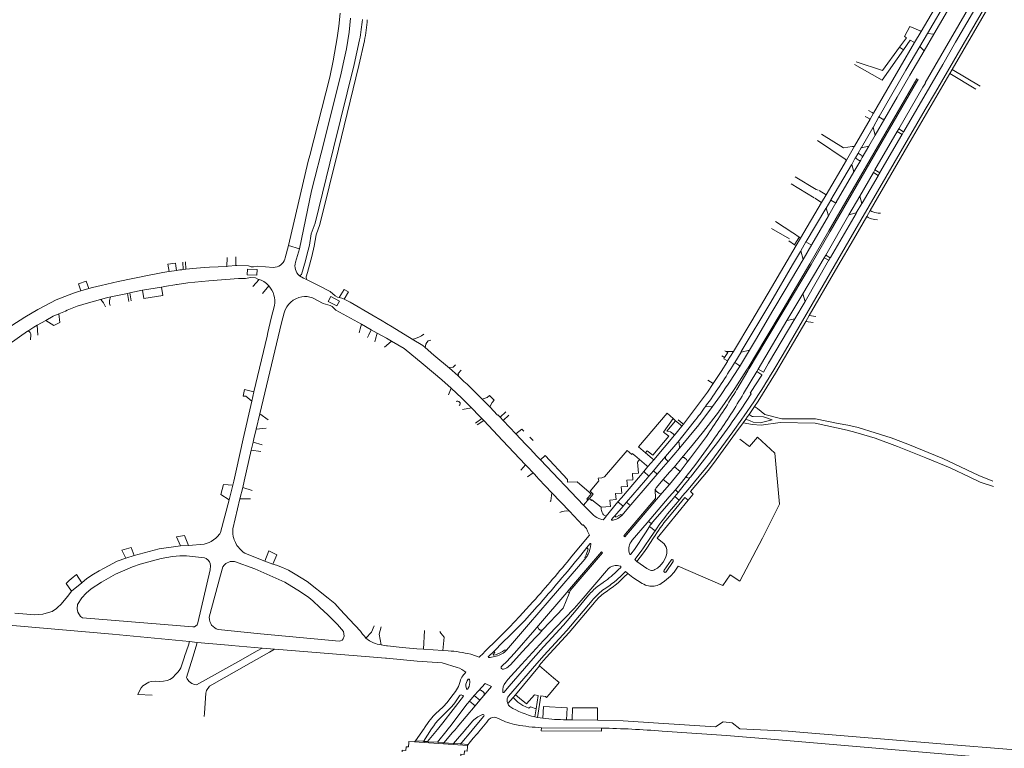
# Model space of a CAD drawing. Extents: x 145000 to 155000, y 457500 to 470000.
# Tile 95 of 196: x 148848 to 149251, y 461873 to 462171. Entities that reach past the tile are written whole.
import ezdxf

# ---------------------------------------------------------------- set-up
doc = ezdxf.new("R2010")
doc.units = 0
doc.header["$LTSCALE"] = 0.2
doc.header["$MEASUREMENT"] = 0
doc.layers.add('kant verharding', color=252, linetype='Continuous', lineweight=0)

msp = doc.modelspace()

# ---------------------------------------------------------------- linework, layer by layer
at = {"layer": 'kant verharding', "lineweight": 0}
for p, q in [((149217.18, 462166.7), (149214.44, 462162.11)), ((149216.61, 462160.51), (149219.7, 462165.86)), ((149216.79, 462166.87), (149217.18, 462166.7)), ((149218.35, 462158.74), (149222.31, 462165.5)), ((149219.7, 462165.86), (149222.31, 462165.5)), ((149214.44, 462162.11), (149208.58, 462151.98)), ((149214.11, 462162.3), (149214.44, 462162.11)), ((149201.2, 462146.68), (149209.97, 462159.17)), ((149208.37, 462160.2), (149209.97, 462159.17)), ((149216.61, 462160.51), (149210.97, 462150.82)), ((149218.35, 462158.74), (149216.61, 462160.51)), ((149189.88, 462153.17), (149201.2, 462146.68)), ((149211.77, 462119.95), (149228.88, 462149.39)), ((149229.83, 462151.03), (149228.88, 462149.39)), ((149228.88, 462149.39), (149239.61, 462143.04)), ((149229.83, 462151.03), (149241.32, 462144.25)), ((149197.18, 462133.44), (149195.67, 462134.25)), ((149197.65, 462133.19), (149196.25, 462130.74)), ((149197.24, 462133.41), (149197.18, 462133.44)), ((149197.65, 462133.19), (149197.24, 462133.41)), ((149196.25, 462130.74), (149189.91, 462119.65)), ((149194.3, 462131.84), (149195.83, 462130.98)), ((149195.83, 462130.98), (149195.95, 462130.91)), ((149195.95, 462130.91), (149196.25, 462130.74)), ((149197.48, 462127.33), (149199.86, 462131.66)), ((149202.31, 462131.09), (149198.33, 462124.18)), ((149201.28, 462130.83), (149199.86, 462131.66)), ((149198.33, 462124.18), (149197.48, 462127.33)), ((149207.36, 462125.71), (149198.25, 462109.98)), ((149207.97, 462126.76), (149207.36, 462125.71)), ((149207.36, 462125.71), (149209.39, 462124.48)), ((149210, 462125.51), (149207.97, 462126.76)), ((149209.39, 462124.48), (149210, 462125.51)), ((149186.04, 462114.34), (149174.73, 462122.01)), ((149198.33, 462124.18), (149195.72, 462119.73)), ((149189.91, 462119.65), (149186.63, 462113.94)), ((149189.46, 462119.59), (149188.96, 462119.51)), ((149189.91, 462119.65), (149189.46, 462119.59)), ((149191.36, 462116.78), (149192.63, 462118.97)), ((149192.63, 462118.97), (149195.72, 462119.73)), ((149195.72, 462119.73), (149193.06, 462115.05)), ((149196.33, 462093.38), (149211.77, 462119.95)), ((149178.27, 462099.79), (149186.63, 462113.94)), ((149186.33, 462114.15), (149186.04, 462114.34)), ((149186.63, 462113.94), (149186.33, 462114.15)), ((149188.76, 462112.27), (149190.23, 462114.88)), ((149192.45, 462114.02), (149189.63, 462109.17)), ((149190.23, 462114.88), (149191.78, 462113.89)), ((149191.36, 462116.78), (149192.68, 462116.01)), ((149193.06, 462115.05), (149192.45, 462114.02)), ((149189.63, 462109.17), (149182.46, 462096.73)), ((149188.76, 462112.27), (149189.63, 462109.17)), ((149198.25, 462109.98), (149197.64, 462108.92)), ((149200.26, 462108.77), (149198.25, 462109.98)), ((149197.64, 462108.92), (149192.06, 462099.29)), ((149197.64, 462108.92), (149199.64, 462107.74)), ((149199.64, 462107.74), (149200.26, 462108.77)), ((149175.41, 462101.59), (149178.27, 462099.79)), ((149176.42, 462096.66), (149173.61, 462098.39)), ((149176.42, 462096.66), (149178.27, 462099.79)), ((149178.26, 462094.37), (149180.16, 462097.67)), ((149181.87, 462096.61), (149180.16, 462097.67)), ((149192.06, 462099.29), (149187.62, 462091.59)), ((149192.87, 462096.23), (149192.06, 462099.29)), ((149167.77, 462082), (149176.42, 462096.66)), ((149178.26, 462094.37), (149179.23, 462091.21)), ((149182.46, 462096.73), (149179.23, 462091.21)), ((149190.64, 462092.36), (149192.87, 462096.23)), ((149196.33, 462093.38), (149194.89, 462090.9)), ((149157.61, 462088.87), (149164.7, 462084.23)), ((149179.23, 462091.21), (149172.45, 462079.49)), ((149187.62, 462091.59), (149178.11, 462075.12)), ((149187.62, 462091.59), (149190.64, 462092.36)), ((149163.23, 462081.8), (149155.92, 462086.01)), ((149165.37, 462079.3), (149162.97, 462080.91)), ((149164.7, 462084.23), (149164.93, 462084.07)), ((149164.93, 462084.07), (149167.23, 462082.42)), ((149167.23, 462082.42), (149165.37, 462079.3)), ((149167.77, 462082), (149165.98, 462079)), ((149167.77, 462082), (149167.23, 462082.42)), ((148956.99, 462074.04), (148958.25, 462079.09)), ((148958.25, 462079.09), (148962.76, 462077.64)), ((148962.76, 462077.64), (148961.15, 462072.22)), ((149165.37, 462079.3), (149165.98, 462079)), ((149167.87, 462076.82), (149170.03, 462080.55)), ((149168.84, 462073.27), (149167.87, 462076.82)), ((149172.45, 462079.49), (149168.84, 462073.27)), ((149171.89, 462079.4), (149170.03, 462080.55)), ((148933.11, 462070.52), (148933.21, 462074.16)), ((148936.75, 462074.39), (148936.78, 462070.83)), ((148956.83, 462073.44), (148956.99, 462074.04)), ((149177.5, 462074.07), (149168.82, 462059.31)), ((149178.11, 462075.12), (149177.5, 462074.07)), ((149177.5, 462074.07), (149179.39, 462073)), ((149180, 462074.04), (149178.11, 462075.12)), ((149179.39, 462073), (149180, 462074.04)), ((148912, 462071.77), (148908.93, 462071.38)), ((148908.93, 462071.38), (148909.44, 462068.43)), ((148912.43, 462068.84), (148909.44, 462068.43)), ((148912.16, 462070.71), (148912, 462071.77)), ((148912.43, 462068.84), (148912.16, 462070.71)), ((148912.43, 462068.84), (148913.76, 462069.03)), ((148915.16, 462069.2), (148915.01, 462072.21)), ((148915.16, 462069.2), (148916.25, 462069.32)), ((148916.12, 462072.38), (148916.25, 462069.32)), ((148936.78, 462070.83), (148937.17, 462070.87)), ((148904.8, 462067.54), (148906.87, 462067.94)), ((148906.87, 462067.94), (148908.44, 462068.24)), ((148908.44, 462068.24), (148909.44, 462068.43)), ((148943.66, 462062.32), (148946.22, 462065.13)), ((148947.08, 462064.89), (148946.22, 462065.13)), ((148948.2, 462064.29), (148947.08, 462064.89)), ((148875.54, 462064.43), (148872.31, 462063.35)), ((148872.31, 462063.35), (148873.35, 462060.57)), ((148876.63, 462061.43), (148873.35, 462060.57)), ((148876.63, 462061.43), (148875.54, 462064.43)), ((148876.63, 462061.43), (148878.11, 462061.8)), ((148897.23, 462060.45), (148898.58, 462060.73)), ((148906.33, 462062.04), (148898.58, 462060.73)), ((148898.58, 462060.73), (148899.09, 462057.32)), ((148908.34, 462062.4), (148906.33, 462062.04)), ((148906.84, 462058.59), (148906.33, 462062.04)), ((148911.79, 462063.02), (148908.34, 462062.4)), ((148950.3, 462062.49), (148947.68, 462059.43)), ((148979.01, 462057.81), (148981.06, 462061.1)), ((148981.06, 462061.1), (148982.81, 462060.09)), ((148872.39, 462060.24), (148873.35, 462060.57)), ((148892.39, 462059.46), (148893.35, 462059.65)), ((148892.96, 462056.16), (148892.39, 462059.46)), ((148893.35, 462059.65), (148897.23, 462060.45)), ((148893.35, 462059.65), (148893.93, 462056.35)), ((148899.09, 462057.32), (148906.84, 462058.59)), ((148982.81, 462060.09), (148981.1, 462057.06)), ((148981.1, 462057.06), (148983.46, 462055.89)), ((149168.82, 462059.31), (149162.27, 462048.3)), ((149169.69, 462056.2), (149168.82, 462059.31)), ((148951.25, 462049.38), (148952.53, 462054.5)), ((148983.46, 462055.89), (148992.36, 462050.68)), ((149165.52, 462049.04), (149169.69, 462056.2)), ((148864.69, 462047.55), (148864.33, 462051.08)), ((148949.86, 462043.5), (148951.25, 462049.38)), ((148956.55, 462051.53), (148955.48, 462047.34)), ((148980.72, 462050.97), (148988.12, 462046.83)), ((148992.36, 462050.68), (148996.58, 462048.2)), ((149162.27, 462048.3), (149165.52, 462049.04)), ((149169.93, 462047.91), (149171.39, 462050.4)), ((149174.09, 462050.01), (149171.39, 462050.4)), ((148855.49, 462046.45), (148858.97, 462048.43)), ((148855.49, 462046.45), (148855.76, 462042.4)), ((148858.97, 462048.43), (148862.23, 462046.34)), ((148862.23, 462046.34), (148864.69, 462047.55)), ((148946.57, 462010.21), (148955.48, 462047.34)), ((148987.15, 462043.38), (148987.58, 462044.9)), ((148987.58, 462044.9), (148988.12, 462046.83)), ((148988.12, 462046.83), (148992.16, 462044.56)), ((148992.16, 462044.56), (148991.18, 462042.48)), ((148992.16, 462044.56), (148994.6, 462043.19)), ((149162.27, 462048.3), (149150.52, 462028.51)), ((149172.92, 462047.49), (149169.93, 462047.91)), ((148852.77, 462040.39), (148852.91, 462042.43)), ((148944.11, 462019.14), (148949.49, 462041.91)), ((148949.49, 462041.91), (148949.86, 462043.5)), ((148991.18, 462042.48), (148990.67, 462041.37)), ((148993.68, 462039.65), (148993.95, 462040.66)), ((148993.95, 462040.66), (148994.6, 462043.19)), ((149012.73, 462042.13), (149013.63, 462042.78)), ((149014.2, 462037.25), (149017.75, 462034.15)), ((149015.44, 462039.99), (149016.47, 462040.28)), ((149024.1, 462028.85), (149017.75, 462034.15)), ((149136.75, 462033.21), (149135.6, 462033.84)), ((149136.8, 462035.97), (149137.41, 462035.66)), ((149137.41, 462035.66), (149140.42, 462035.66)), ((149140.42, 462035.66), (149137.98, 462031.82)), ((149140.89, 462031.13), (149143.46, 462035.46)), ((149146.97, 462036.28), (149142.82, 462029.44)), ((149143.46, 462035.46), (149146.97, 462036.28)), ((149024.1, 462028.85), (149027.55, 462025.79)), ((149142.82, 462029.44), (149140.27, 462025.5)), ((149140.89, 462031.13), (149142.6, 462030.08)), ((149146.35, 462028.98), (149145.75, 462028.02)), ((149146.24, 462027.7), (149146.85, 462028.73)), ((149150.52, 462028.51), (149149.89, 462027.45)), ((149152.6, 462027.21), (149150.52, 462028.51)), ((149145.75, 462028.02), (149140.91, 462020.54)), ((149149.89, 462027.45), (149144.52, 462018.49)), ((149149.89, 462027.45), (149152.01, 462026.17)), ((149024.88, 462020.67), (149023.75, 462017.91)), ((149132.05, 462022.56), (149129.93, 462023.88)), ((149140.91, 462020.54), (149140.4, 462019.77)), ((148940.24, 462020.06), (148939.78, 462017.36)), ((148944.11, 462019.14), (148940.24, 462020.06)), ((148943.25, 462015.39), (148944.11, 462019.14)), ((149040.59, 462017.69), (149042.46, 462015.74)), ((149141.19, 462019.22), (149141.67, 462020.02)), ((149033.2, 462012.66), (149029.43, 462011.98)), ((149129.08, 462013.38), (149129.01, 462013.23)), ((149146.73, 462009.92), (149148.94, 462013.2)), ((148945.03, 462003.84), (148946.57, 462010.21)), ((148946.57, 462010.21), (148949.91, 462007.76)), ((149044.9, 462008.82), (149047.17, 462010.97)), ((149046.18, 462007.46), (149044.9, 462008.82)), ((149048.45, 462009.67), (149046.18, 462007.46)), ((149134.19, 462010.84), (149128.17, 462002.92)), ((149134.67, 462011.5), (149134.19, 462010.84)), ((149135.36, 462009.98), (149135.82, 462010.68)), ((148949.09, 462004.24), (148945.03, 462003.84)), ((149037.43, 462008.21), (149034.81, 462006.37)), ((149035.53, 462005.62), (149038.16, 462007.44)), ((149038.16, 462007.44), (149037.43, 462008.21)), ((149051.34, 462001.99), (149046.18, 462007.46)), ((149115.7, 462008.23), (149116.68, 462007.34)), ((149119.26, 462005.16), (149116.3, 462001.44)), ((149116.68, 462007.34), (149117.21, 462006.89)), ((149117.21, 462006.89), (149118.7, 462005.63)), ((149117.62, 461998.5), (149124.26, 462006.97)), ((149119.33, 462006.38), (149117.77, 462007.69)), ((149118.7, 462005.63), (149119.26, 462005.16)), ((149119.26, 462005.16), (149119.86, 462005.93)), ((149119.86, 462005.93), (149119.33, 462006.38)), ((149144.32, 462006.54), (149145.41, 462008.03)), ((149144.32, 462006.54), (149146.7, 462006.07)), ((149147.24, 462007.27), (149145.41, 462008.03)), ((149051.34, 462001.99), (149053.78, 462003.89)), ((149055.32, 461997.77), (149051.34, 462001.99)), ((149053.78, 462003.89), (149054.6, 462003.08)), ((149058.43, 461999.2), (149057.01, 462000.58)), ((149107.75, 461991.35), (149116.3, 462001.44)), ((149115.63, 462001.98), (149116.3, 462001.44)), ((149123.26, 461992.67), (149129.29, 462000.94)), ((149128.17, 462002.92), (149127.61, 462002.22)), ((149129.29, 462000.94), (149129.83, 462001.74)), ((148943.04, 461995.28), (148943.78, 461998.56)), ((148943.78, 461998.56), (148947.53, 461997.42)), ((149057.11, 461995.87), (149055.32, 461997.77)), ((149112.61, 461992.73), (149117.62, 461998.5)), ((149118.09, 461998.36), (149118.27, 461996.12)), ((148946.93, 461994.72), (148943.04, 461995.28)), ((149059.94, 461992.86), (149057.11, 461995.87)), ((149061.44, 461991.28), (149059.94, 461992.86)), ((149061.44, 461991.28), (149063.35, 461993.08)), ((149107.13, 461991.87), (149104.39, 461994.16)), ((149110.15, 461989.78), (149112.61, 461992.73)), ((149118.27, 461996.12), (149113.67, 461990.7)), ((149120.71, 461993.88), (149119.1, 461992)), ((149121.17, 461994.42), (149120.71, 461993.88)), ((149122.82, 461992.11), (149123.26, 461992.67)), ((149055.27, 461989.3), (149053.34, 461987.04)), ((149056.04, 461988.49), (149055.27, 461989.3)), ((149058.34, 461986.05), (149056.04, 461988.49)), ((149061.44, 461991.28), (149079.01, 461972.82)), ((149101.97, 461991.44), (149104.75, 461989.05)), ((149103.65, 461986.56), (149105.33, 461988.55)), ((149104.75, 461989.05), (149105.33, 461988.55)), ((149107.75, 461991.35), (149105.33, 461988.55)), ((149107.75, 461991.35), (149107.13, 461991.87)), ((149107.6, 461986.81), (149110.15, 461989.78)), ((149109.15, 461985.46), (149111.7, 461988.42)), ((149111.7, 461988.42), (149113.67, 461990.7)), ((149113.67, 461990.7), (149112.79, 461991.46)), ((149116.23, 461988.54), (149114.24, 461986.27)), ((149116.23, 461988.54), (149119.1, 461992)), ((149118.5, 461986.59), (149116.23, 461988.54)), ((149121.42, 461990.33), (149118.5, 461986.59)), ((149120.5, 461992.05), (149121.14, 461991.5)), ((149124.93, 461989.55), (149120.96, 461984.46)), ((149121.42, 461990.33), (149122.82, 461992.11)), ((149056.09, 461984.4), (149058.34, 461986.05)), ((149105.79, 461984.7), (149103.65, 461986.56)), ((149107.6, 461986.81), (149105.79, 461984.7)), ((149109.15, 461985.46), (149107.6, 461986.81)), ((149114.24, 461986.27), (149111.66, 461983.32)), ((149116.59, 461984.23), (149114.15, 461981.2)), ((149118.5, 461986.59), (149116.59, 461984.23)), ((149119.07, 461982.09), (149120.96, 461984.46)), ((148930.59, 461977.16), (148931.67, 461981.3)), ((148931.67, 461981.3), (148935.5, 461980.92)), ((148935.5, 461980.92), (148934, 461974.93)), ((148935.5, 461980.92), (148935.91, 461982.64)), ((149114.15, 461981.2), (149111.2, 461977.8)), ((149111.66, 461983.32), (149114.15, 461981.2)), ((149116.61, 461979.06), (149119.07, 461982.09)), ((149117.8, 461977.99), (149120.26, 461981.15)), ((148934, 461974.93), (148930.59, 461977.16)), ((148938.42, 461975.32), (148939.55, 461980.04)), ((148939.55, 461980.04), (148943.43, 461978.83)), ((149073.21, 461970.3), (149066.09, 461977.83)), ((149109.86, 461977.71), (149108.8, 461978.54)), ((149117.8, 461977.99), (149116.41, 461976.37)), ((149118.16, 461974.87), (149116.41, 461976.37)), ((149117.8, 461977.99), (149116.61, 461979.06)), ((149123.92, 461977.27), (149121.83, 461974.81)), ((148930.45, 461961.63), (148934, 461974.93)), ((148935.52, 461963.12), (148938.42, 461975.32)), ((148941.29, 461975.4), (148938.42, 461975.32)), ((148942.68, 461975.44), (148941.29, 461975.4)), ((149079.01, 461972.82), (149082.49, 461969.2)), ((149082.21, 461975.07), (149082.42, 461974.89)), ((149088.26, 461968.34), (149093.11, 461974.09)), ((149095.21, 461972.35), (149091.78, 461968.38)), ((149093.11, 461974.09), (149095.21, 461972.35)), ((149096.6, 461973.95), (149095.21, 461972.35)), ((149097.77, 461972.88), (149096.6, 461973.95)), ((149109.11, 461959.34), (149121.83, 461974.81)), ((149069.29, 461969.82), (149069.92, 461970.07)), ((149106.77, 461965.2), (149105.93, 461965.9)), ((149108.27, 461962.32), (149105.95, 461964.06)), ((148912.51, 461959.84), (148915.77, 461960.32)), ((148915.77, 461960.32), (148917.41, 461956.3)), ((148914.09, 461956.15), (148912.51, 461959.84)), ((148917.41, 461956.3), (148914.09, 461956.15)), ((149080.3, 461955.45), (149081.55, 461957)), ((148893.85, 461955.43), (148890.1, 461954.35)), ((148890.1, 461954.35), (148891.72, 461951.12)), ((148895.2, 461952.14), (148891.72, 461951.12)), ((148895.2, 461952.14), (148893.85, 461955.43)), ((148950.23, 461954.03), (148948.57, 461949.85)), ((148953.57, 461952.51), (148950.23, 461954.03)), ((148951.81, 461948.6), (148953.57, 461952.51)), ((149080.3, 461955.45), (149077.92, 461952.33)), ((149080.51, 461951.97), (149079.87, 461951.04)), ((148948.57, 461949.85), (148945.44, 461951.1)), ((148948.57, 461949.85), (148951.81, 461948.6)), ((149100.41, 461950.11), (149099.98, 461950.59)), ((149100.77, 461949.71), (149100.41, 461950.11)), ((149110.18, 461947.8), (149110.57, 461948.18)), ((148873.69, 461941.03), (148871.57, 461944.37)), ((149093.21, 461946.27), (149094.25, 461947.33)), ((149096.15, 461945.7), (149094.66, 461944.18)), ((149095.57, 461943.32), (149097.08, 461944.87)), ((149097.08, 461944.87), (149096.15, 461945.7)), ((149099.24, 461943.21), (149097.08, 461944.87)), ((148867.36, 461940.77), (148869.54, 461937.58)), ((148873.69, 461941.03), (148869.54, 461937.58)), ((149084.69, 461939.44), (149087.08, 461941.16)), ((149087.08, 461941.16), (149087.18, 461941.23)), ((149106.12, 461939.63), (149104.41, 461940.1)), ((148846.34, 461928.55), (148854.47, 461927.89)), ((148979.48, 461930.05), (148983.26, 461925.96)), ((148919.17, 461922.93), (148873.93, 461926.62)), ((149013.92, 461921.44), (149013.48, 461913.86)), ((149020.17, 461921.12), (149020.68, 461920.44)), ((149060.64, 461922.17), (149061, 461921.85)), ((148917.8, 461916.97), (148917.32, 461915.54)), ((148917.8, 461916.97), (148920.97, 461916.64)), ((148920.5, 461915.13), (148920.97, 461916.64)), ((148925.74, 461916.22), (148920.97, 461916.64)), ((148933.72, 461915.52), (148925.74, 461916.22)), ((148978.96, 461917.16), (148979.58, 461917.26)), ((148989.35, 461919.17), (148989.99, 461918.41)), ((148917.32, 461915.54), (148915.77, 461910.9)), ((148919.08, 461910.51), (148920.5, 461915.13)), ((148934.95, 461915.41), (148933.72, 461915.52)), ((148947.56, 461914.29), (148934.95, 461915.41)), ((148945.41, 461913.1), (148937.56, 461908.71)), ((148950.48, 461912.61), (148943.01, 461908.35)), ((148947.56, 461914.29), (148945.41, 461913.1)), ((148947.56, 461914.29), (148952.58, 461913.81)), ((148952.58, 461913.81), (148950.48, 461912.61)), ((149021.49, 461913.28), (149013.48, 461913.86)), ((149023.67, 461913.13), (149021.49, 461913.28)), ((149036.33, 461910.56), (149032.86, 461911.75)), ((148915.77, 461910.9), (148915.71, 461910.73)), ((149046.3, 461905.63), (149047.07, 461905.89)), ((149061.03, 461906.97), (149051.18, 461895.22)), ((149028.4, 461900.27), (149028.16, 461899.35)), ((149028.49, 461900.61), (149028.4, 461900.27)), ((149026.59, 461896.47), (149024.77, 461894.06)), ((149030.81, 461898.78), (149031.17, 461897.57)), ((149031.72, 461897.58), (149031.87, 461897.84)), ((149034.31, 461894.88), (149035.98, 461896.77)), ((149036.03, 461896.83), (149035.98, 461896.77)), ((149037.26, 461896.93), (149038.07, 461896.31)), ((149032.36, 461892.58), (149034.31, 461894.88)), ((149032.36, 461892.58), (149034.61, 461890.71)), ((149034.31, 461894.88), (149036.58, 461893.01)), ((149036.58, 461893.01), (149034.61, 461890.71)), ((149038.18, 461894.91), (149036.58, 461893.01)), ((149050.23, 461894.1), (149047.98, 461891.58)), ((149050.23, 461894.1), (149051.18, 461895.22)), ((148923.92, 461887.68), (148923.82, 461886.34)), ((149021.39, 461890.08), (149018.64, 461887.57)), ((149027.34, 461881.86), (149034.61, 461890.71)), ((149059.11, 461886.14), (149059.59, 461889.39)), ((149037.73, 461887.14), (149035.73, 461886.15)), ((149044.55, 461885.39), (149043.6, 461885.78)), ((149060.21, 461885.91), (149059.11, 461886.14)), ((149062.41, 461885.57), (149060.21, 461885.91)), ((149071.99, 461884.98), (149074.41, 461884.98)), ((149074.41, 461884.98), (149084.67, 461884.78)), ((149013.84, 461881.41), (149010.22, 461876.36)), ((149013.48, 461876.12), (149016.86, 461881.2)), ((149013.99, 461881.62), (149013.84, 461881.41)), ((149019.31, 461881.03), (149015.23, 461876)), ((149016.86, 461881.2), (149017.73, 461882.52)), ((149019.26, 461875.72), (149023.25, 461880.75)), ((149020.37, 461882.34), (149019.31, 461881.03)), ((149031.23, 461881.59), (149030.12, 461880.27)), ((149032.92, 461880.08), (149034.03, 461881.4)), ((149061.76, 461881.7), (149086.33, 461881.53)), ((149010.22, 461876.36), (149009.86, 461875.89)), ((149031.47, 461874.39), (149009.86, 461875.89)), ((149021.72, 461875.54), (149021.9, 461875.53)), ((149031.83, 461874.84), (149028.7, 461875.06)), ((149031.83, 461874.84), (149031.47, 461874.39))]:
    msp.add_line(p, q, dxfattribs=at)
at = {"layer": 'kant verharding', "lineweight": 0, "flags": 128}
for points in [[(149397.98, 462441.45), (149390.6, 462429.22), (149380.31, 462412.09), (149370.09, 462394.82), (149359.9, 462377.56), (149349.78, 462360.33), (149336.33, 462337.13), (149308.56, 462289.35), (149293.35, 462263.08), (149280.19, 462240.41), (149266.89, 462217.43), (149223.06, 462141.87), (149218.88, 462134.7)], [(149229.83, 462151.03), (149255.11, 462194.59), (149281.24, 462239.67), (149304.59, 462279.92)], [(149219.7, 462165.86), (149228.08, 462180.16), (149236.52, 462195.01)], [(149207.97, 462126.76), (149217.85, 462143.81), (149218.89, 462145.56), (149218.83, 462145.59), (149229.17, 462163.47), (149244.31, 462189.65), (149244.75, 462190.41)], [(149222.31, 462165.5), (149230.22, 462179.04), (149238.27, 462192.99)], [(149210, 462125.51), (149210.07, 462125.65), (149225.99, 462153.11), (149231.29, 462162.21), (149246.5, 462188.49), (149246.89, 462189.16)], [(149217.18, 462166.7), (149225.31, 462180.7), (149228.58, 462186.35)], [(148979.43, 462174.21), (148978.93, 462168.81), (148978.24, 462164.02), (148976.59, 462154.67), (148975.24, 462147.98), (148966.98, 462115.94)], [(148962.76, 462077.64), (148967.65, 462101.41), (148973.07, 462122.19), (148979.82, 462149.56), (148980.94, 462154.6), (148981.97, 462159.53), (148983.17, 462166.42), (148983.72, 462172.14)], [(149208.37, 462160.2), (149211.21, 462164.06), (149210.39, 462164.55), (149212.5, 462168.75), (149216.79, 462166.87)], [(148962.73, 462066.65), (148963.63, 462067.14), (148965.22, 462072.74), (148965.84, 462075.04), (148966.84, 462079.17), (148967.59, 462083.87), (148969.17, 462088.26), (148976.74, 462118.9), (148985.1, 462153.17), (148987.39, 462163.28)], [(148989.35, 462162.86), (148987.05, 462152.72), (148978.68, 462118.42), (148971.09, 462087.68), (148969.54, 462083.37), (148968.8, 462078.78), (148967.78, 462074.56), (148966.51, 462069.57)], [(149209.97, 462159.17), (149212.71, 462163.09), (149214.11, 462162.3)], [(149208.37, 462160.2), (149201.32, 462150.62), (149190.53, 462154.18)], [(149202.31, 462131.09), (149207.3, 462139.77), (149212.5, 462148.79), (149218.35, 462158.74)], [(149208.58, 462151.98), (149197.68, 462133.25), (149197.65, 462133.19)], [(149210.97, 462150.82), (149199.93, 462131.79), (149199.86, 462131.66)], [(149146.85, 462028.73), (149153.64, 462040.15), (149161.17, 462052.78), (149172.15, 462071.34), (149179.93, 462084.77), (149199.75, 462119.09), (149215.25, 462145.86), (149215.95, 462147.05), (149215.45, 462147.32), (149199.27, 462119.37), (149179.45, 462085.05), (149171.66, 462071.62), (149160.68, 462053.06), (149153.16, 462040.43), (149146.35, 462028.98)], [(149218.88, 462134.7), (149206.16, 462112.83), (149189.12, 462083.51), (149171.1, 462052.47)], [(149197.48, 462127.33), (149197.37, 462127.15), (149192.77, 462119.15), (149192.63, 462118.97)], [(149188.96, 462119.51), (149185.46, 462118.98), (149176.35, 462124.6)], [(149209.39, 462124.48), (149209.31, 462124.35), (149200.33, 462108.9), (149200.26, 462108.77)], [(148966.98, 462115.94), (148966.38, 462113.62), (148958.25, 462079.09)], [(149190.23, 462114.88), (149190.31, 462115), (149191.29, 462116.64), (149191.36, 462116.78)], [(149180.16, 462097.67), (149180.24, 462097.8), (149188.64, 462112.12), (149188.76, 462112.27)], [(149175.08, 462101.77), (149174.2, 462101.99), (149165.65, 462107.12)], [(149199.64, 462107.74), (149199.57, 462107.61), (149192.99, 462096.38), (149192.87, 462096.23)], [(149163.94, 462104.29), (149173.35, 462098.55)], [(149170.03, 462080.55), (149170.08, 462080.69), (149178.15, 462094.2), (149178.26, 462094.37)], [(149196.33, 462093.38), (149196.94, 462093.03), (149198.21, 462092.53), (149199.55, 462092.29), (149200.56, 462092.32)], [(149171.39, 462050.4), (149182.13, 462068.96), (149190.4, 462083.16), (149194.89, 462090.9)], [(149180, 462074.04), (149180.09, 462074.16), (149190.54, 462092.18), (149190.64, 462092.36)], [(149199.37, 462089.5), (149198.1, 462089.68), (149196.33, 462090.14), (149195.49, 462090.55), (149194.89, 462090.9)], [(149140.42, 462035.66), (149147.88, 462048.25), (149155.9, 462061.93), (149165.98, 462079)], [(149167.87, 462076.82), (149167.76, 462076.64), (149164.55, 462071.15), (149155.62, 462055.88), (149143.57, 462035.64), (149143.46, 462035.46)], [(149146.97, 462036.28), (149149.35, 462040.31), (149156.47, 462052.39), (149161.57, 462060.94), (149168.84, 462073.27)], [(149169.69, 462056.2), (149179.31, 462072.87), (149179.39, 462073)], [(148913.76, 462069.03), (148914.67, 462069.15), (148915.16, 462069.2)], [(148916.25, 462069.32), (148920.62, 462069.78), (148923.95, 462070.09), (148926.02, 462070.23), (148933.11, 462070.52)], [(148933.11, 462070.52), (148933.55, 462070.54), (148936.78, 462070.83)], [(148937.17, 462070.87), (148941.91, 462070.76), (148942.95, 462070.38), (148944, 462070.34), (148945.8, 462070.55), (148952.04, 462070.06)], [(148941.37, 462067.12), (148941.45, 462069.37), (148945.45, 462069.22), (148945.36, 462066.97), (148941.37, 462067.12)], [(148966.51, 462069.57), (148966.12, 462068.06), (148965.53, 462066.23), (148965.61, 462065.12)], [(148878.11, 462061.8), (148881.63, 462062.68), (148888.54, 462064.32), (148901.26, 462066.86), (148904.8, 462067.54)], [(148937.87, 462065.55), (148925.67, 462064.6), (148917.07, 462063.74), (148912.67, 462063.16)], [(148946.22, 462065.13), (148945.71, 462065.28), (148944.72, 462065.82), (148942.72, 462065.98), (148940.66, 462065.57), (148937.87, 462065.55)], [(148962.73, 462066.65), (148964.37, 462065.62), (148965.61, 462065.12)], [(148965.61, 462065.12), (148970.79, 462062.61), (148975.28, 462060.22), (148977.36, 462058.43), (148978.27, 462057.97), (148979.01, 462057.81)], [(148912.67, 462063.16), (148912.46, 462063.14), (148911.79, 462063.02)], [(148845.11, 462046.27), (148850.37, 462049.72), (148855.69, 462052.82), (148858.57, 462054.41), (148863.26, 462056.79), (148870.34, 462059.55), (148872.39, 462060.24)], [(148867.75, 462052.55), (148871.84, 462054.17), (148876.38, 462055.58), (148881.42, 462056.97)], [(148881.42, 462056.97), (148883.79, 462057.62), (148885.53, 462058.02)], [(148885.53, 462058.02), (148886.31, 462058.21), (148892.39, 462059.46)], [(148980.72, 462050.97), (148977.72, 462052.61), (148976.13, 462054.06), (148975.27, 462054.54), (148972.47, 462055.38), (148968.05, 462057.68)], [(148979.15, 462056.3), (148978.09, 462054.31), (148974.56, 462056.16), (148975.62, 462058.15), (148979.15, 462056.3)], [(148979.01, 462057.81), (148980.09, 462057.57), (148981.1, 462057.06)], [(148858.97, 462048.43), (148861.92, 462050.07), (148864.33, 462051.08)], [(148864.33, 462051.08), (148866.98, 462052.24), (148867.75, 462052.55)], [(149152.6, 462027.21), (149154.77, 462030.9), (149165.52, 462049.04)], [(149171.1, 462052.47), (149160.64, 462034.56), (149156.45, 462027.51)], [(148851.63, 462044.05), (148854.05, 462045.63), (148855.49, 462046.45)], [(148996.58, 462048.2), (148998.34, 462047.18)], [(148998.34, 462047.18), (149000.67, 462045.81), (149008.91, 462040.75)], [(149148.94, 462013.2), (149150.41, 462015.38), (149157.52, 462026.87), (149161.28, 462033.05), (149169.93, 462047.91)], [(148829.61, 462026.37), (148835.16, 462031.49), (148838.2, 462034.15), (148842.16, 462037.18), (148843.95, 462038.62), (148851.49, 462043.97), (148851.63, 462044.05)], [(148994.6, 462043.19), (148998.34, 462041.1)], [(148998.34, 462041.1), (149000.39, 462039.95)], [(149008.91, 462040.75), (149013.26, 462038.07), (149014.2, 462037.25)], [(148998.34, 462038.11), (148997.57, 462037.43)], [(149000.39, 462039.95), (148998.34, 462038.11)], [(149000.39, 462039.95), (149005.65, 462036.96), (149013.39, 462030.48)], [(149137.98, 462031.82), (149136.46, 462032.7), (149136.45, 462032.71), (149136.75, 462033.21)], [(149137.41, 462035.66), (149138, 462035.27), (149136.75, 462033.21)], [(149013.39, 462030.48), (149021.02, 462024.12), (149024.88, 462020.67)], [(149026.62, 462030.21), (149025.61, 462029.2), (149024.33, 462029.12), (149024.1, 462028.85)], [(149137.98, 462031.82), (149137.95, 462031.57), (149135.38, 462027.52), (149132.05, 462022.56)], [(149140.89, 462031.13), (149140.81, 462031), (149139.92, 462029.64)], [(149028.96, 462027.97), (149027.75, 462026.7), (149027.8, 462026.04), (149027.55, 462025.79)], [(149140.94, 462008.42), (149143.48, 462012.07), (149147.64, 462018.36), (149147.51, 462018.45), (149147.27, 462018.61), (149149.15, 462021.59), (149151.94, 462026.04), (149152.01, 462026.17)], [(149141.67, 462020.02), (149141.76, 462020.16), (149146.24, 462027.7)], [(149024.88, 462020.67), (149029.15, 462016.64), (149033.2, 462012.66)], [(149132.05, 462022.56), (149129.75, 462019.07), (149119.86, 462005.93)], [(148939.78, 462017.36), (148940.83, 462017.35), (148943.25, 462015.39)], [(149037.54, 462016.22), (149039.53, 462016.81), (149040.59, 462017.69)], [(149140.4, 462019.77), (149134.77, 462011.64), (149134.67, 462011.5)], [(148935.91, 461982.64), (148937.07, 461987.54), (148939.78, 462000), (148943.25, 462015.39)], [(149033.2, 462012.66), (149036.49, 462009.21), (149037.43, 462008.21)], [(149037.54, 462016.22), (149040.2, 462013.45), (149040.63, 462013)], [(149042.46, 462015.74), (149041.57, 462014.79), (149040.63, 462013)], [(149040.63, 462013), (149043.8, 462009.63), (149043.98, 462009.79), (149044.9, 462008.82)], [(149118.27, 461996.12), (149126.13, 462005.72), (149131.76, 462013.13)], [(149131.76, 462013.13), (149131.29, 462013.03), (149129.01, 462013.23)], [(149148.67, 462015.04), (149144.73, 462009.32), (149143.75, 462007.97)], [(149160.16, 462008.13), (149153.19, 462009.89), (149150.26, 462012.38), (149148.94, 462013.2)], [(149104.39, 461994.16), (149101.51, 461996.64), (149113.22, 462010.48), (149115.7, 462008.23)], [(149146.73, 462009.92), (149146.14, 462009.05), (149145.41, 462008.03)], [(149146.73, 462009.92), (149148, 462009.13), (149148.38, 462009.11)], [(149148.38, 462009.11), (149152.71, 462008.97), (149156.24, 462007.65), (149151.23, 462006.45), (149148.43, 462006.77), (149147.24, 462007.27)], [(149038.16, 462007.44), (149045.84, 461999.29), (149055.27, 461989.3)], [(149104.39, 461994.16), (149105.11, 461995.07), (149107.33, 461993.25), (149113.88, 462000.99), (149111.77, 462002.72), (149115.7, 462008.23)], [(149116.68, 462007.34), (149113.17, 462003.1), (149114.55, 462002.86), (149115.63, 462001.98)], [(149143.75, 462007.97), (149140.05, 462002.86), (149131.12, 461990.5), (149128.94, 461987.73), (149121.82, 461979.23), (149119.58, 461976.57), (149118.16, 461974.87)], [(149144.32, 462006.54), (149141.19, 462002.23), (149132.18, 461989.77), (149130.03, 461987.03), (149122.74, 461978.34), (149123.92, 461977.27)], [(149146.7, 462006.07), (149148.08, 462005.8), (149151.68, 462005.46), (149159.53, 462006.64)], [(149246.79, 461980.38), (149241.36, 461982.26), (149237.08, 461984.18), (149228.99, 461988.06), (149219.12, 461992.19), (149207.47, 461996.77), (149198.33, 462000.26), (149190.49, 462002.55), (149186.83, 462003.54), (149173.75, 462006.32), (149159.53, 462006.64)], [(149160.16, 462008.13), (149173.94, 462008.1), (149183.24, 462006.19), (149187.18, 462005.54), (149191.45, 462004.57), (149198.34, 462002.34), (149204.89, 462000.33), (149211.69, 461997.73), (149226, 461991.84), (149240.83, 461984.89), (149246.54, 461982.65)], [(148943.78, 461998.56), (148944.11, 462000), (148945.03, 462003.84)], [(149142.96, 461999.78), (149146.92, 461996.78), (149150.19, 462000.6), (149157.36, 461994), (149159.22, 461973.18), (149152.19, 461959.24), (149142.99, 461941.72), (149138.96, 461944.33), (149136.04, 461939.89), (149117.76, 461947.76), (149116.09, 461945.34), (149114.64, 461943.76), (149112.2, 461941.65), (149110.79, 461940.66)], [(149127.61, 462002.22), (149122.79, 461996.32), (149121.17, 461994.42)], [(149122.09, 461983.89), (149122.72, 461984.24), (149132.27, 461996.47)], [(148939.55, 461980.04), (148940.16, 461982.62), (148943.04, 461995.28)], [(149063.35, 461993.08), (149072.4, 461983.23), (149072.51, 461982.16), (149076.47, 461982.39), (149081.31, 461978.11), (149082.09, 461977.34), (149080.37, 461975.31), (149080.6, 461975.1)], [(149081.55, 461975.66), (149082.91, 461977.29), (149081.68, 461978.47), (149085.23, 461982.79), (149084.96, 461983.85), (149086.53, 461984.03), (149087.66, 461984.34), (149096.93, 461995.12), (149098.72, 461993.57), (149098.98, 461993.88), (149099.97, 461993.05), (149101.97, 461991.44)], [(149101.97, 461991.44), (149101.57, 461990.87), (149101.08, 461990.33), (149101.48, 461985.86), (149099.01, 461985.68), (149099.22, 461983.18), (149096.72, 461982.97), (149096.97, 461980.48), (149094.48, 461980.26), (149094.65, 461977.7), (149092.08, 461977.55), (149092.34, 461975.05), (149089.81, 461974.88), (149090.06, 461972.29), (149086.24, 461971.94)], [(149060.76, 461983.43), (149059.76, 461984.49), (149058.9, 461985.46), (149058.34, 461986.05)], [(149103.65, 461986.56), (149102.27, 461984.92), (149094.52, 461975.76), (149093.11, 461974.09)], [(149109.15, 461985.46), (149106.66, 461982.57), (149097.54, 461971.95), (149094.7, 461968.61), (149094.68, 461968.59)], [(149096.6, 461973.95), (149104.38, 461983.04), (149105.79, 461984.7)], [(149120.96, 461984.46), (149121.33, 461984.14), (149122.09, 461983.89)], [(149066.09, 461977.83), (149063.38, 461980.67), (149060.76, 461983.43)], [(149111.66, 461983.32), (149108.68, 461979.87), (149108.48, 461979.27)], [(149120.26, 461981.15), (149122.31, 461983.72), (149122.09, 461983.89)], [(149066.09, 461977.83), (149065.69, 461974.61), (149065.36, 461974.3)], [(149108.48, 461979.27), (149108.36, 461979.26), (149108.52, 461975.45), (149095.46, 461960.22), (149095.85, 461959.86), (149111.2, 461977.8)], [(149116.61, 461979.06), (149114.12, 461976.17), (149105.02, 461965.54), (149098.93, 461958.41), (149098.45, 461957.75)], [(149106.77, 461965.2), (149107.3, 461965.76), (149115.02, 461974.75), (149116.41, 461976.37)], [(149079.01, 461972.82), (149081.3, 461975.46), (149082.27, 461974.72), (149082.42, 461974.89)], [(149082.42, 461974.89), (149082.46, 461974.93), (149086.24, 461971.94)], [(149121.83, 461974.81), (149120.53, 461975.93), (149116.74, 461971.44), (149113.49, 461967.47)], [(149115.86, 461972.12), (149116.76, 461973.2), (149118.16, 461974.87)], [(149069.92, 461970.07), (149070.03, 461970.11), (149071.04, 461970.33), (149072.12, 461970.4), (149073.21, 461970.3)], [(149073.21, 461970.3), (149078.64, 461964.57), (149078.8, 461964.69), (149080.23, 461963.18), (149080.7, 461962.19)], [(149086.24, 461971.94), (149086.28, 461971.19), (149086.39, 461970.6), (149086.64, 461969.77), (149086.88, 461969.21)], [(149086.88, 461969.21), (149086.89, 461969.18), (149087.23, 461968.81), (149088.01, 461968.46), (149088.26, 461968.34)], [(149087.53, 461967.36), (149088.32, 461968.27), (149088.26, 461968.34)], [(149091.78, 461968.38), (149091.15, 461967.68)], [(149092.09, 461968.08), (149091.78, 461968.38)], [(149093.8, 461968.74), (149092.26, 461967.91), (149092.09, 461968.08)], [(149094.68, 461968.59), (149094.57, 461968.69), (149094.25, 461968.99), (149093.8, 461968.74)], [(149087.02, 461966.77), (149087.53, 461967.36)], [(149091.15, 461967.68), (149090.42, 461966.88)], [(149098.41, 461952.69), (149099.87, 461954.62), (149104.42, 461961.4), (149105.95, 461964.06)], [(149106.77, 461965.2), (149106.18, 461964.47), (149105.95, 461964.06)], [(149108.27, 461962.32), (149109.38, 461963.95), (149109.52, 461964.15)], [(148917.41, 461956.3), (148923.72, 461956.76), (148925.85, 461957.47), (148926.7, 461957.93), (148928.54, 461959.22), (148929.39, 461960.14), (148929.89, 461960.77)], [(148929.89, 461960.77), (148930.15, 461961.09), (148930.45, 461961.63)], [(148935.92, 461959.18), (148935.67, 461959.94), (148935.48, 461961.07), (148935.52, 461963.12)], [(149081.35, 461960.37), (149074.28, 461951.87)], [(149080.7, 461962.19), (149081.49, 461960.54), (149081.35, 461960.37)], [(149099.98, 461950.59), (149102.58, 461953.99), (149103.55, 461955.29), (149106.64, 461959.92), (149108.27, 461962.32)], [(148895.2, 461952.14), (148905.4, 461954.89), (148914.09, 461956.15)], [(148945.44, 461951.1), (148940.39, 461953.13), (148939.72, 461953.59), (148938.85, 461954.39), (148937.12, 461956.26), (148936.65, 461957.44), (148936.11, 461958.64), (148935.92, 461959.18)], [(149107.6, 461959.38), (149104.86, 461955.18), (149103.51, 461953.28), (149100.77, 461949.71)], [(149111.56, 461949.47), (149112.55, 461951.24), (149112.88, 461952.05), (149113.06, 461953.02), (149113.06, 461954.63), (149112.81, 461955.66), (149112.03, 461956.98), (149109.11, 461959.34)], [(148873.93, 461926.62), (148873.14, 461927.28), (148872.05, 461928.98), (148871.76, 461930.39), (148871.9, 461932.16), (148873.67, 461934.87), (148875.48, 461936.71), (148877.52, 461938.5), (148881.72, 461941.32), (148887.49, 461944.52), (148890.41, 461945.83), (148894.42, 461947.55), (148897.6, 461948.6), (148906.2, 461950.89), (148910.83, 461951.83), (148913.8, 461952.03), (148916.51, 461952.03), (148923.98, 461951.28), (148924.65, 461950.92), (148925.45, 461950.32), (148925.96, 461949.59), (148926.18, 461948.94), (148926.43, 461947.96), (148926.29, 461946.31)], [(149073.09, 461936.62), (149073.56, 461937.9), (149086.76, 461953.34), (149086.39, 461953.7), (149073.28, 461938.38), (149072.21, 461937.1)], [(149080.3, 461955.45), (149080.57, 461955.12), (149080.94, 461954.78), (149080.07, 461952.5), (149079.55, 461951.34), (149079.66, 461951.22)], [(148873.69, 461941.03), (148875.83, 461942.81), (148878.47, 461944.52), (148880.78, 461945.92), (148882.81, 461947.06), (148888.23, 461949.82), (148891.72, 461951.12)], [(148979.58, 461917.26), (148980.21, 461917.53), (148980.71, 461918.12), (148981, 461919.15), (148980.95, 461920.12), (148980.79, 461921.07), (148978.28, 461923.99), (148974.36, 461927.87), (148971.13, 461930.97), (148968.18, 461933.67), (148966.64, 461934.96), (148963.23, 461937.28), (148956.78, 461941.31), (148944.52, 461946.78), (148936.22, 461949.69), (148935.22, 461949.79), (148934.39, 461949.75), (148932.71, 461948.94), (148931.93, 461948.27), (148931.42, 461947.55)], [(148951.81, 461948.6), (148953.38, 461948.16), (148955.8, 461947.22), (148958.22, 461946.12), (148961.03, 461944.58), (148965.96, 461941.49), (148974.56, 461934.72), (148977.3, 461932.5), (148978.34, 461931.29), (148979.48, 461930.05)], [(149047.54, 461913.5), (149056.53, 461923.93), (149064.99, 461933.75), (149079.61, 461950.71), (149079.87, 461951.04)], [(149079.66, 461951.22), (149079.75, 461951.13), (149079.87, 461951.04)], [(149100.77, 461949.71), (149104.97, 461946.82), (149106.31, 461946.2)], [(149115.11, 461950.49), (149115.33, 461950.48), (149115.51, 461950.41), (149115.64, 461950.27), (149115.72, 461950.08), (149115.73, 461949.89), (149115.63, 461949.68), (149112.81, 461945.53), (149112.66, 461945.34), (149112.46, 461945.27), (149112.24, 461945.31), (149112.09, 461945.4), (149112, 461945.52), (149111.92, 461945.69), (149111.89, 461945.89), (149111.95, 461946.12), (149114.82, 461950.25), (149114.95, 461950.41), (149115.11, 461950.49)], [(148871.57, 461944.37), (148870.21, 461943.38), (148868.6, 461941.96), (148867.36, 461940.77)], [(148926.29, 461946.31), (148921.25, 461924.62), (148920.87, 461923.87), (148920.34, 461923.35), (148919.77, 461923), (148919.17, 461922.93)], [(148931.42, 461947.55), (148930.4, 461944.13), (148925.85, 461926.91), (148925.92, 461926.01), (148926.11, 461925.21), (148926.45, 461924.33), (148926.8, 461923.68), (148928.19, 461922.54), (148928.74, 461922.21), (148929.46, 461921.86)], [(149089.1, 461946.79), (149088.36, 461945.94), (149077.98, 461933.75), (149075.15, 461930.51), (149067.54, 461922.53), (149063.25, 461918.04), (149062.68, 461917.44), (149053.6, 461907.58), (149048.06, 461901.37), (149047.2, 461900.36)], [(148854.47, 461927.89), (148856.07, 461927.98), (148857.72, 461928.14), (148860.07, 461928.82), (148861.53, 461929.31), (148862.48, 461929.88), (148863.19, 461930.38), (148863.92, 461931), (148865.08, 461932.16), (148867.95, 461935.59), (148869.54, 461937.58)], [(149046.34, 461896.12), (149048.65, 461898.72), (149058.44, 461910.08), (149062.6, 461914.78), (149064.54, 461916.9), (149070.77, 461923.7), (149075.95, 461929.82), (149081.1, 461935.94)], [(149060.5, 461923.46), (149060.58, 461923.55), (149072.21, 461937.1)], [(149062.38, 461921.88), (149070.66, 461930.62), (149073.09, 461936.62)], [(149058.33, 461933.19), (149052.85, 461927.17), (149048.67, 461922.86), (149043.36, 461917.59)], [(149082.54, 461933.73), (149072.2, 461921.55), (149062.77, 461911.22), (149058.17, 461905.94), (149048.31, 461894.56)], [(149061.03, 461906.97), (149060.88, 461907.1), (149063.7, 461910.38), (149073.13, 461920.71), (149083.49, 461932.92)], [(149060.07, 461931.26), (149054.8, 461925.45), (149048.57, 461919.22), (149046.12, 461916.85), (149042.28, 461912.96)], [(148917.8, 461916.97), (148886.24, 461919.93), (148843.88, 461923.67), (148830.93, 461924.73)], [(148983.26, 461925.96), (148987.69, 461921.17), (148988.61, 461920.04), (148989.35, 461919.17)], [(148929.46, 461921.86), (148946.8, 461920.18), (148978.96, 461917.16)], [(148993.29, 461923.43), (148992.24, 461920.77), (148989.99, 461918.41)], [(148996.18, 461915.6), (148995.4, 461920.02), (148996.23, 461922.99)], [(149020.68, 461920.44), (149021.98, 461918.72), (149021.49, 461913.28)], [(149060.5, 461923.46), (149059.02, 461921.74), (149050.8, 461912.21), (149047.53, 461908.64), (149045.82, 461907.11), (149045.48, 461906.78)], [(149049.11, 461907.45), (149053.93, 461912.76), (149059.35, 461918.63), (149060.8, 461920.18), (149062.38, 461921.88)], [(148989.99, 461918.41), (148991.46, 461917.3), (148993.12, 461916.43), (148993.85, 461916.17)], [(148993.85, 461916.17), (148994.58, 461915.92), (148996.18, 461915.6)], [(148998.34, 461915.28), (148996.18, 461915.6)], [(149043.36, 461917.59), (149038.98, 461913.26), (149037.48, 461911.72)], [(148952.58, 461913.81), (148956.05, 461913.51), (148991.42, 461910.73), (148997.92, 461910.18), (148998.34, 461910.14)], [(149013.48, 461913.86), (149010.74, 461914.05), (149004.86, 461914.59), (148998.86, 461915.21), (148998.34, 461915.28)], [(149037.48, 461911.72), (149036.84, 461911.07)], [(149042.28, 461912.96), (149040.12, 461910.88), (149040.05, 461910.74)], [(149042.93, 461911.59), (149042.32, 461911.42), (149042.05, 461911.68), (149042.77, 461912.48), (149042.28, 461912.96)], [(149047.54, 461913.5), (149047.43, 461913.59), (149047.4, 461913.62), (149046.68, 461913.5)], [(148915.71, 461910.73), (148914.22, 461906.27), (148913.79, 461905.52), (148913.1, 461904.57), (148912.35, 461903.7), (148910.81, 461902.11), (148909.76, 461901.5), (148908.7, 461901.08), (148907.15, 461900.69), (148905.57, 461900.65), (148903.85, 461900.82), (148902.1, 461900.6), (148901.2, 461900.39), (148898.71, 461898.78), (148898, 461897.96), (148897.27, 461896.74), (148896.68, 461895.27), (148902.54, 461895.04)], [(148937.56, 461908.71), (148920.61, 461899.24), (148919.79, 461899.35), (148918.69, 461899.81), (148917.62, 461900.64), (148917.08, 461901.27), (148916.76, 461901.77), (148916.56, 461902.32), (148919.08, 461910.51)], [(148943.01, 461908.35), (148926.01, 461898.65), (148924.72, 461896.98), (148924.52, 461895.89), (148923.92, 461887.68)], [(148998.34, 461910.14), (149011, 461908.99), (149021.2, 461908.22), (149027.34, 461906.4)], [(149036.84, 461911.07), (149036.34, 461910.56), (149036.33, 461910.56)], [(149040.05, 461910.74), (149040.01, 461910.66), (149040.14, 461910.39)], [(149030.88, 461904.39), (149030.28, 461903.73), (149029.95, 461903.35), (149029.63, 461902.95)], [(149060.21, 461885.91), (149061.56, 461894.76), (149063.44, 461894.48), (149063.91, 461894.07), (149065.07, 461895.38), (149069.04, 461900.21), (149066.73, 461902.12), (149061.03, 461906.97)], [(149036.03, 461896.83), (149038.81, 461899.86), (149041.31, 461898.58), (149038.18, 461894.91)], [(149017.73, 461882.52), (149018.45, 461883.6), (149019.47, 461884.79), (149025.12, 461890.42), (149026.38, 461891.95), (149028.22, 461894.69)], [(149029.6, 461894.86), (149029.86, 461894.64), (149021.43, 461883.64), (149020.37, 461882.34)], [(149024.77, 461894.06), (149023.28, 461892.08), (149021.63, 461890.29), (149021.39, 461890.08)], [(149024.27, 461882.07), (149031.43, 461891.41), (149032.36, 461892.58)], [(149050.23, 461894.1), (149052.12, 461892.1), (149054.11, 461890.79), (149056.58, 461889.64), (149057.27, 461890.31), (149059.59, 461889.39)], [(149051.18, 461895.22), (149052.83, 461893.8), (149055.65, 461891.41), (149058.92, 461895.16), (149060.47, 461894.92), (149059.59, 461889.39)], [(149062.41, 461885.57), (149062.67, 461890.34), (149072.26, 461889.83), (149071.99, 461884.98)], [(149084.67, 461884.78), (149084.77, 461889.78), (149074.52, 461889.85), (149074.41, 461884.98)], [(149033.6, 461884.36), (149031.67, 461882.1), (149031.23, 461881.59)], [(149034.03, 461881.4), (149038.23, 461886.38), (149038.29, 461886.46)], [(149040.21, 461885), (149040.05, 461884.82), (149039.46, 461884.03), (149036.02, 461879.86)], [(149084.67, 461884.78), (149095.28, 461884.45), (149109.65, 461883.63), (149133.03, 461882.01), (149136.2, 461884.1), (149139.84, 461883.75), (149142.99, 461881.3), (149162.77, 461880.35)], [(149021.9, 461875.53), (149025.44, 461879.69), (149026.19, 461880.54)], [(149023.25, 461880.75), (149023.53, 461881.1), (149024.27, 461882.07)], [(149030.12, 461880.27), (149027.48, 461877.16), (149025.87, 461875.25)], [(149026.19, 461880.54), (149027.2, 461881.68), (149027.34, 461881.86)], [(149028.7, 461875.06), (149029.16, 461875.6), (149032.92, 461880.08)], [(149036.02, 461879.86), (149035.7, 461879.46), (149035.35, 461879.05)], [(149061.76, 461881.7), (149061.74, 461880.49), (149086.34, 461880.29), (149086.33, 461881.53)], [(149111.2, 461880.29), (149137.52, 461878.52), (149155.68, 461877.06)], [(149416.88, 461864.92), (149342.68, 461868.66), (149255.7, 461872.7), (149225.24, 461875.05), (149167.48, 461879.87), (149162.77, 461880.35)], [(149009.86, 461875.89), (149007.58, 461876.02), (149007.54, 461875.62), (149007.51, 461875.24)], [(149013.48, 461876.12), (149013.3, 461876.13), (149010.22, 461876.36)], [(149013.48, 461876.12), (149013.65, 461876.1), (149015.05, 461876.02), (149015.23, 461876)], [(149019.26, 461875.72), (149015.42, 461875.99), (149015.23, 461876)], [(149019.26, 461875.72), (149019.51, 461875.7), (149021.47, 461875.56), (149021.72, 461875.54)], [(149021.9, 461875.53), (149025.68, 461875.26), (149025.87, 461875.25)], [(149035.35, 461879.05), (149033.92, 461877.38), (149032.28, 461875.39), (149031.83, 461874.84)], [(150157.61, 461811.95), (150122.48, 461811.95), (150098.19, 461812.11), (150076.69, 461812.65), (150045.42, 461814.49), (150000, 461817.33), (149961.41, 461819.5), (149909.72, 461823.66), (149844.57, 461828.71), (149781.9, 461834.31), (149740.2, 461838.12), (149689.19, 461842.59), (149613.74, 461849.42), (149518.23, 461854.76), (149437.87, 461860.28), (149337.44, 461864.76), (149251.08, 461868.84), (149155.68, 461877.06)], [(149007.51, 461875.24), (149007.43, 461874.22), (149007.4, 461873.81), (149006.42, 461873.86), (149006.28, 461872.4), (149004.85, 461872.53), (149004.8, 461871.81)], [(149028.7, 461875.06), (149028.51, 461875.07), (149026.27, 461875.22), (149026.05, 461875.24), (149025.87, 461875.25)], [(149031.49, 461873.55), (149031.41, 461872.53), (149031.38, 461872.17), (149030.31, 461872.25), (149030.19, 461870.76), (149028.83, 461870.89), (149028.79, 461870.42), (149028.75, 461869.97)], [(149031.47, 461874.39), (149031.56, 461874.38), (149031.52, 461873.93), (149031.49, 461873.55)]]:
    msp.add_lwpolyline(points, dxfattribs=at)
at = {"layer": 'kant verharding', "lineweight": 0}
for centre, radius, start, end in [((148920.11, 462176.72), 68.61, 348.7074, 355.6863), ((149192.04, 462114.33), 0.51, 239.6152, 323.2688), ((148951.97, 462075.25), 5.19, 270.7586, 339.5441), ((148966.45, 462070.71), 5.51, 164.0421, 227.4847), ((148943.09, 462056.18), 9.58, 41.2042, 57.8177), ((148943.08, 462056.17), 9.6, 349.9986, 41.2109), ((148875.04, 462050.62), 9.01, 21.6607, 44.832), ((148889.82, 462055.98), 4.76, 154.515, 198.6599), ((148965.18, 462049.22), 8.93, 99.1396, 165.0006), ((148965.17, 462049.21), 8.95, 71.2492, 99.1086), ((148851.04, 462042.27), 1.88, 4.7953, 71.5814), ((149007.91, 462049.49), 8.8, 276.4664, 303.1674), ((149018.06, 462037.16), 3.86, 132.7994, 178.7694), ((148879.6, 461861.41), 221.15, 44.4257, 48.0108), ((148823.55, 462213.04), 372.11, 327.0549, 328.6095), ((149027.48, 462014.34), 1.03, 308.2478, 128.0136), ((149045.73, 462071.43), 101.59, 320.6191, 325.0519), ((148823.1, 462213.54), 372.75, 325.3745, 326.8994), ((148892.42, 462179.62), 301.78, 322.6362, 325.4381), ((149089.43, 461976.69), 10.21, 227.2004, 245.9171), ((149089.93, 461973.22), 6.63, 292.5108, 315.7452), ((149089.43, 461976.69), 10.21, 245.8739, 256.3201), ((149090.67, 461966.88), 0.253, 181.725, 277.963), ((149089.93, 461973.22), 6.63, 276.7483, 292.5108), ((149182.53, 461911.01), 89.18, 140.7249, 147.1606), ((149103.02, 461954.73), 5.48, 146.4779, 200.867), ((149098.18, 461952.88), 0.3, 199.7976, 322.1221), ((149092.44, 461943.15), 4.94, 84.2165, 132.539), ((149092.43, 461943.13), 4.96, 70.468, 84.1861), ((149104.76, 461953.66), 7.99, 316.659, 328.3626), ((149064.58, 461974.43), 40.16, 304.254, 315.4749), ((149094.01, 461947.51), 0.302, 322.8988, 74.1167), ((149107.04, 461948.58), 2.48, 252.9786, 298.6586), ((149103.57, 461954.95), 9.74, 298.5938, 312.736), ((149062.24, 461976.88), 47.3, 302.4151, 309.7441), ((149074.14, 461963.76), 29.61, 308.2594, 316.3415), ((149072.59, 461936.75), 0.52, 346.0497, 136.1737), ((149100.61, 461919.59), 22.94, 126.8757, 141.9679), ((149061.31, 461922.9), 0.986, 144.9472, 227.4997), ((149061.68, 461922.61), 1.01, 228.4284, 313.9048), ((149021.79, 461869.38), 43.79, 75.367, 87.5385), ((149039.11, 461924.68), 14.33, 274.0994, 294.3753), ((149041.97, 461918.38), 7.41, 294.3855, 299.2069), ((149041.97, 461918.38), 7.41, 299.2068, 318.8011), ((149045.88, 461906.32), 0.611, 131.2595, 227.0863), ((149046.14, 461906.61), 0.996, 227.7957, 279.2942), ((149041.61, 461915.09), 10.7, 300.6872, 314.4799), ((149035.94, 461898.41), 7.77, 144.2312, 163.5247), ((149035.15, 461898.73), 4.34, 140.2632, 179.3728), ((149032.06, 461901.29), 0.325, 48.2658, 139.2381), ((149027.12, 461900.32), 5.36, 332.3917, 6.7206), ((149032.06, 461901.29), 0.325, 6.6746, 48.2658), ((149027.12, 461900.32), 5.36, 6.7206, 10.8246), ((149051.3, 461896.92), 5.35, 140.0149, 187.7673), ((149031.44, 461897.78), 0.347, 218.0498, 323.815), ((149046.2, 461896.3), 0.23, 208.0013, 307.724), ((149051.13, 461892.93), 3.43, 175.9438, 203.1676), ((149050.32, 461892.86), 2.63, 139.8326, 173.1975), ((149027.14, 461877.59), 13.11, 130.4593, 145.0258), ((149038.36, 461867.37), 28.23, 141.0827, 149.6828), ((149040.59, 461878.19), 9.32, 121.3611, 138.5812), ((149037.9, 461886.71), 0.46, 326.1895, 112.4717), ((149042.5, 461882.81), 3.17, 69.7673, 136.3083), ((149071.71, 461958.2), 73.22, 262.7058, 270.2183)]:
    msp.add_arc(centre, radius, start, end, dxfattribs=at)
at = {"layer": 'kant verharding', "lineweight": 0, "extrusion": (0, 0, -1)}
for centre, radius, start, end in [((-148920.11, 462176.72), 70.61, 184.2575, 191.3127), ((-149201.67, 462131.46), 0.743, 210.2203, 301.2613), ((-149192.26, 462115.29), 0.837, 120.8534, 196.3329), ((-149182.1, 462096.99), 0.444, 215.048, 301.6685), ((-149172.12, 462079.75), 0.421, 218.4136, 303.358), ((-148902.6, 462176.1), 278.88, 211.6812, 215.6973), ((-149142.34, 462029.63), 0.512, 119.781, 202.1678), ((-148910.33, 462174.66), 274.08, 212.9707, 216.1108), ((-148836.99, 462218.36), 372.13, 210.8553, 213.1182), ((-148927.92, 462146.03), 251.36, 210.489, 215.0415), ((-148858.85, 462190.92), 333.7, 214.5431, 217.1177), ((-149117.83, 461998.33), 0.268, 39.2686, 172.5902), ((-149113.57, 461992.22), 1.09, 316.0572, 27.8097), ((-149119.83, 461991.3), 1.01, 43.6939, 131.9946), ((-149120.44, 461990.71), 1.05, 131.8406, 201.6347), ((-149109.51, 461979.28), 1.03, 313.8919, 359.5227), ((-149110.48, 461978.44), 0.96, 221.9523, 310.2428), ((-149207.54, 461892.63), 121.34, 36.1133, 40.929), ((-149069.31, 461958.15), 12.79, 186.1015, 205.1521), ((-149081.76, 461956.82), 0.268, 41.3673, 117.6188), ((-149081.76, 461956.82), 0.268, 117.6183, 186.1105), ((-148337.95, 462564.52), 957.88, 219.76137, 221.23073), ((-148363.97, 462538.68), 923.86, 219.39541, 221.10825), ((-149069.31, 461958.15), 12.79, 205.1521, 208.8831), ((-149074, 461963.92), 28.58, 223.6817, 231.769), ((-149061.62, 461977.68), 47.06, 230.3007, 237.591), ((-149113.14, 461960.5), 22.18, 293.1762, 308.8002), ((-149106.88, 461947.1), 7.53, 238.7094, 257.5323), ((-149100.08, 461920.06), 24.75, 39.9139, 51.5406), ((-149100.57, 461919.63), 21.64, 37.8917, 53.1515), ((-149106.99, 461946.59), 7.02, 257.5245, 277.0937), ((-149040.62, 461920.8), 9.49, 230.2986, 255.8761), ((-149024.6, 461897.41), 9.39, 106.936, 131.9849), ((-149016.07, 461904.06), 12.98, 201.282, 215.8023), ((-149036.7, 461896.16), 0.948, 45.0755, 126.177), ((-149037.33, 461895.54), 1.07, 134.1109, 216.6861), ((-149028.99, 461894.19), 0.916, 33.7049, 132.3213), ((-149051.14, 461892.93), 3.43, 310.6746, 336.881), ((-149067.68, 461921.63), 36.51, 283.5782, 300.9618), ((-149054.35, 461902.05), 19.33, 278.0347, 300.4822), ((-149065.24, 461953.6), 71.99, 272.7684, 280.8801), ((-149079.37, 461491.71), 389.88, 91.0232, 94.6823)]:
    msp.add_arc(centre, radius, start, end, dxfattribs=at)

doc.saveas('drawing.dxf')
